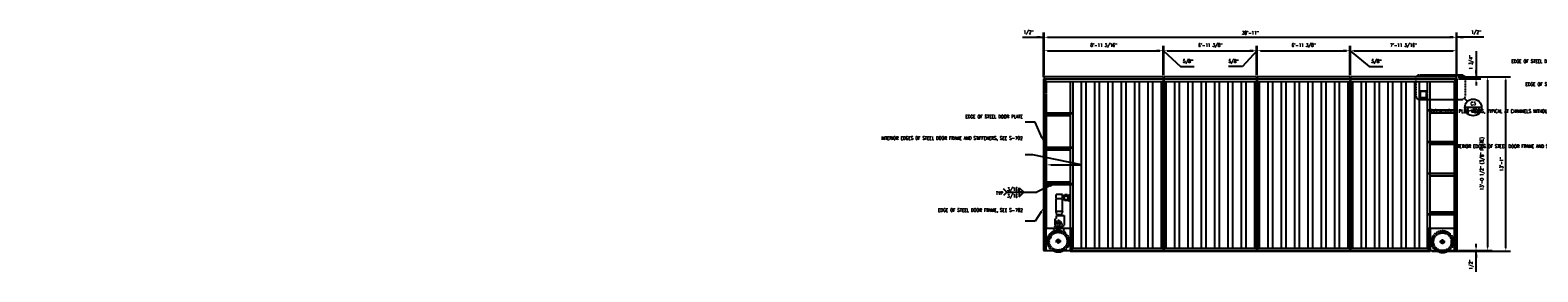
# Model space of a CAD drawing. Header units: inches. Extents: x -818 to 2842, y 66 to 289.
# Tile 1 of 8: x -818 to 539, y 71 to 289. Entities that reach past the tile are written whole.
import ezdxf
from ezdxf import colors
from ezdxf.entities.mleader import LeaderData, LeaderLine
from ezdxf.enums import TextEntityAlignment as Align
from ezdxf.math import Vec2, Vec3

# ---------------------------------------------------------------- set-up
doc = ezdxf.new("R2010")
doc.units = ezdxf.units.IN
doc.header["$MEASUREMENT"] = 0
doc.linetypes.add('HIDDEN', pattern=[0.375, 0.25, -0.125])
doc.linetypes.add('Hidden 3_32_', pattern=[0.140625, 0.09375, -0.046875])
for name, color, linetype in [('A-DETL', 3, 'Continuous'), ('A-DETL-HDLN', 1, 'Hidden 3_32_'), ('G-ANNO-REFR', 2, 'Continuous'), ('G-ANNO-TEXT', 2, 'Continuous'), ('S-ANNO-DIMS', 1, 'Continuous'), ('S-ANNO-NOTE', 2, 'Continuous'), ('S-ANNO-SYMB', 2, 'Continuous'), ('S-ANNO-SYMB-HDLN', 2, 'HIDDEN'), ('S-ANNO-TEXT', 2, 'Continuous')]:
    doc.layers.add(name, color=color, linetype=linetype)
doc.styles.add('AEC_COMN_TITLE', font='romans.shx', dxfattribs={"width": 0.8, "height": 0.1875})
doc.styles.add('Annotative', font='romans.shx', dxfattribs={"width": 0.8, "height": 0.125})
doc.styles.add('ROMANS', font='romans.shx', dxfattribs={"width": 0.8})
doc.dimstyles.new('Annotative', dxfattribs={"dimscale": 0, "dimtxt": 0.125, "dimasz": 0.125, "dimexe": 0.18, "dimexo": 0.0625, "dimgap": 0.09, "dimtad": 1, "dimdec": 3, "dimzin": 3, "dimdsep": 46, "dimlunit": 4, "dimtxsty": 'Annotative', "dimcen": 0.09, "dimclrt": 2, "dimazin": 2, "dimtfac": 1, "dimtdec": 3, "dimtmove": 1, "dimatfit": 3, "dimfxl": 1, "dimtfill": 1, "dimfrac": 2, "dimtolj": 1, "dimtzin": 0, "dimarcsym": 0})

# ---------------------------------------------------------------- blocks, each defined once
blk = doc.blocks.new('*D26')
at = {"layer": 'Defpoints', "color": 0, "transparency": 16777216}
for p in [(201.5, 270), (94.3, 246.5), (201.5, 246.5)]:
    blk.add_point(p, dxfattribs=at)
at = {"layer": 'S-ANNO-DIMS', "color": 0, "lineweight": -2, "transparency": 16777216}
for p, q in [((94.3, 248), (94.3, 274.3)), ((201.5, 248), (201.5, 274.3)), ((97.3, 270), (198.5, 270))]:
    blk.add_line(p, q, dxfattribs=at)
at = {"layer": 'S-ANNO-DIMS', "color": 0, "transparency": 16777216}
for points in [[(97.3, 270.5), (97.3, 269.5), (94.3, 270)], [(198.5, 270.5), (198.5, 269.5), (201.5, 270)]]:
    blk.add_solid(points, dxfattribs=at)
at = {"layer": 'S-ANNO-DIMS', "color": 2, "lineweight": -3, "transparency": 16777216, "insert": (147.9, 274.5), "char_height": 3, "width": 29.021, "attachment_point": 5, "style": 'Annotative'}
blk.add_mtext('\\A1;8\'-11 3/16"', dxfattribs=at)
blk = doc.blocks.new('*D25')
at = {"layer": 'Defpoints', "color": 0, "transparency": 16777216}
for p in [(285.5, 270), (202.1, 246.5), (285.5, 246.5)]:
    blk.add_point(p, dxfattribs=at)
at = {"layer": 'S-ANNO-DIMS', "color": 0, "lineweight": -2, "transparency": 16777216}
for p, q in [((202.1, 248), (202.1, 274.3)), ((285.5, 248), (285.5, 274.3)), ((205.1, 270), (282.5, 270))]:
    blk.add_line(p, q, dxfattribs=at)
at = {"layer": 'S-ANNO-DIMS', "color": 0, "transparency": 16777216}
for points in [[(205.1, 270.5), (205.1, 269.5), (202.1, 270)], [(282.5, 270.5), (282.5, 269.5), (285.5, 270)]]:
    blk.add_solid(points, dxfattribs=at)
at = {"layer": 'S-ANNO-DIMS', "color": 2, "lineweight": -3, "transparency": 16777216, "insert": (243.8, 274.5), "char_height": 3, "width": 26.307, "attachment_point": 5, "style": 'Annotative'}
blk.add_mtext('\\A1;6\'-11 3/8"', dxfattribs=at)
blk = doc.blocks.new('*D24')
at = {"layer": 'Defpoints', "color": 0, "transparency": 16777216}
for p in [(369.5, 270), (286.1, 246.5), (369.5, 246.5)]:
    blk.add_point(p, dxfattribs=at)
at = {"layer": 'S-ANNO-DIMS', "color": 0, "lineweight": -2, "transparency": 16777216}
for p, q in [((286.1, 248), (286.1, 274.3)), ((369.5, 248), (369.5, 274.3)), ((289.1, 270), (366.5, 270))]:
    blk.add_line(p, q, dxfattribs=at)
at = {"layer": 'S-ANNO-DIMS', "color": 0, "transparency": 16777216}
for points in [[(289.1, 270.5), (289.1, 269.5), (286.1, 270)], [(366.5, 270.5), (366.5, 269.5), (369.5, 270)]]:
    blk.add_solid(points, dxfattribs=at)
at = {"layer": 'S-ANNO-DIMS', "color": 2, "lineweight": -3, "transparency": 16777216, "insert": (327.8, 274.5), "char_height": 3, "width": 26.307, "attachment_point": 5, "style": 'Annotative'}
blk.add_mtext('\\A1;6\'-11 3/8"', dxfattribs=at)
blk = doc.blocks.new('*D23')
at = {"layer": 'Defpoints', "color": 0, "transparency": 16777216}
for p in [(465.3, 270), (370.1, 246.5), (465.3, 246.5)]:
    blk.add_point(p, dxfattribs=at)
at = {"layer": 'S-ANNO-DIMS', "color": 0, "lineweight": -2, "transparency": 16777216}
for p, q in [((370.1, 248), (370.1, 274.3)), ((465.3, 248), (465.3, 274.3)), ((373.1, 270), (462.3, 270))]:
    blk.add_line(p, q, dxfattribs=at)
at = {"layer": 'S-ANNO-DIMS', "color": 0, "transparency": 16777216}
for points in [[(373.1, 270.5), (373.1, 269.5), (370.1, 270)], [(462.3, 270.5), (462.3, 269.5), (465.3, 270)]]:
    blk.add_solid(points, dxfattribs=at)
at = {"layer": 'S-ANNO-DIMS', "color": 2, "lineweight": -3, "transparency": 16777216, "insert": (417.7, 274.5), "char_height": 3, "width": 29.021, "attachment_point": 5, "style": 'Annotative'}
blk.add_mtext('\\A1;7\'-11 3/16"', dxfattribs=at)
blk = doc.blocks.new('*D22')
at = {"layer": 'Defpoints', "color": 0, "transparency": 16777216}
for p in [(465.3, 282.1), (94.3, 246.5), (465.3, 246.5)]:
    blk.add_point(p, dxfattribs=at)
at = {"layer": 'S-ANNO-DIMS', "color": 0, "lineweight": -2, "transparency": 16777216}
for p, q in [((94.3, 248), (94.3, 286.4)), ((465.3, 248), (465.3, 286.4)), ((97.3, 282.1), (462.3, 282.1))]:
    blk.add_line(p, q, dxfattribs=at)
at = {"layer": 'S-ANNO-DIMS', "color": 0, "transparency": 16777216}
for points in [[(97.3, 282.6), (97.3, 281.6), (94.3, 282.1)], [(462.3, 282.6), (462.3, 281.6), (465.3, 282.1)]]:
    blk.add_solid(points, dxfattribs=at)
at = {"layer": 'S-ANNO-DIMS', "color": 2, "lineweight": -3, "transparency": 16777216, "insert": (279.8, 286.1), "char_height": 3, "width": 49.96, "attachment_point": 5, "style": 'Annotative'}
blk.add_mtext('\\A1;30\'-11"', dxfattribs=at)
blk = doc.blocks.new('*D21')
at = {"layer": 'Defpoints', "color": 0, "transparency": 16777216}
for p in [(94.3, 282.1), (93.8, 244.8), (94.3, 246.5)]:
    blk.add_point(p, dxfattribs=at)
at = {"layer": 'S-ANNO-DIMS', "color": 0, "lineweight": -2, "transparency": 16777216}
for p, q in [((93.8, 246.3), (93.8, 286.4)), ((94.3, 248), (94.3, 286.4)), ((74.9, 282.1), (93.8, 282.1)), ((90.8, 282.1), (87.8, 282.1)), ((93.8, 282.1), (94.3, 282.1)), ((93.8, 282.1), (94.3, 282.1)), ((97.3, 282.1), (100.3, 282.1))]:
    blk.add_line(p, q, dxfattribs=at)
at = {"layer": 'S-ANNO-DIMS', "color": 0, "transparency": 16777216}
for points in [[(90.8, 282.6), (90.8, 281.6), (93.8, 282.1)], [(97.3, 282.6), (97.3, 281.6), (94.3, 282.1)]]:
    blk.add_solid(points, dxfattribs=at)
at = {"layer": 'S-ANNO-DIMS', "color": 2, "lineweight": -3, "transparency": 16777216, "insert": (75.7, 288.3), "char_height": 3, "width": 10.381, "attachment_point": 1, "line_spacing_factor": 0.983083, "style": 'Annotative'}
blk.add_mtext('\\A1;1/2"', dxfattribs=at)
blk = doc.blocks.new('*D20')
at = {"layer": 'Defpoints', "color": 0, "transparency": 16777216}
for p in [(465.8, 282.1), (465.3, 246.5), (465.8, 244.8)]:
    blk.add_point(p, dxfattribs=at)
at = {"layer": 'S-ANNO-DIMS', "color": 0, "lineweight": -2, "transparency": 16777216}
for p, q in [((465.3, 248), (465.3, 286.4)), ((465.8, 246.3), (465.8, 286.4)), ((462.3, 282.1), (459.3, 282.1)), ((465.3, 282.1), (465.8, 282.1)), ((465.3, 282.1), (465.8, 282.1)), ((489.9, 282.1), (465.8, 282.1)), ((468.8, 282.1), (471.8, 282.1))]:
    blk.add_line(p, q, dxfattribs=at)
at = {"layer": 'S-ANNO-DIMS', "color": 0, "transparency": 16777216}
for points in [[(462.3, 282.6), (462.3, 281.6), (465.3, 282.1)], [(468.8, 282.6), (468.8, 281.6), (465.8, 282.1)]]:
    blk.add_solid(points, dxfattribs=at)
at = {"layer": 'S-ANNO-DIMS', "color": 2, "lineweight": -3, "transparency": 16777216, "insert": (478.6, 288.3), "char_height": 3, "width": 10.381, "attachment_point": 1, "line_spacing_factor": 0.983083, "style": 'Annotative'}
blk.add_mtext('\\A1;1/2"', dxfattribs=at)
blk = doc.blocks.new('*D19')
at = {"layer": 'Defpoints', "color": 0, "transparency": 16777216}
for p in [(465.3, 246.5), (509.8, 246.5), (444.5, 89.5)]:
    blk.add_point(p, dxfattribs=at)
at = {"layer": 'S-ANNO-DIMS', "color": 0, "lineweight": -2, "transparency": 16777216}
for p, q in [((466.8, 246.5), (514.1, 246.5)), ((509.8, 92.5), (509.8, 243.5)), ((446, 89.5), (514.1, 89.5))]:
    blk.add_line(p, q, dxfattribs=at)
at = {"layer": 'S-ANNO-DIMS', "color": 0, "transparency": 16777216}
for points in [[(509.3, 243.5), (510.3, 243.5), (509.8, 246.5)], [(509.3, 92.5), (510.3, 92.5), (509.8, 89.5)]]:
    blk.add_solid(points, dxfattribs=at)
at = {"layer": 'S-ANNO-DIMS', "color": 2, "lineweight": -3, "transparency": 16777216, "insert": (505.9, 168), "char_height": 3, "attachment_point": 5, "rotation": 90, "style": 'Annotative'}
blk.add_mtext('\\A1;13\'-1"', dxfattribs=at)
blk = doc.blocks.new('*D18')
at = {"layer": 'Defpoints', "color": 0, "transparency": 16777216}
for p in [(465.3, 246.5), (465.8, 244.8), (483, 244.8)]:
    blk.add_point(p, dxfattribs=at)
at = {"layer": 'S-ANNO-DIMS', "color": 0, "lineweight": -2, "transparency": 16777216}
for p, q in [((483, 269.5), (483, 246.5)), ((466.8, 246.5), (487.3, 246.5)), ((467.3, 244.8), (487.3, 244.8)), ((483, 249.5), (483, 252.5)), ((483, 241.8), (483, 238.8))]:
    blk.add_line(p, q, dxfattribs=at)
at = {"layer": 'S-ANNO-DIMS', "color": 0, "transparency": 16777216}
blk.add_solid([(482.5, 241.8), (483.5, 241.8), (483, 244.8)], dxfattribs=at)
at = {"layer": 'S-ANNO-DIMS', "color": 2, "lineweight": -3, "transparency": 16777216, "insert": (476.8, 253.1), "char_height": 3, "width": 15.926, "attachment_point": 1, "rotation": 90, "line_spacing_factor": 0.983083, "style": 'Annotative', "bg_fill": 3, "box_fill_scale": 1.25, "bg_fill_color": 256, "bg_fill_true_color": 13158600, "bg_fill_transparency": 0}
blk.add_mtext('\\A1;1 3/4"', dxfattribs=at)
at = {"layer": 'S-ANNO-DIMS', "color": 0, "lineweight": -2, "transparency": 16777216}
blk.add_line((483, 246.5), (483, 244.8), dxfattribs=at)
blk.add_line((483, 246.5), (483, 244.8), dxfattribs=at)
at = {"layer": 'S-ANNO-DIMS', "color": 0, "transparency": 16777216}
blk.add_solid([(482.5, 249.5), (483.5, 249.5), (483, 246.5)], dxfattribs=at)
blk = doc.blocks.new('*D17')
at = {"layer": 'Defpoints', "color": 0, "transparency": 16777216}
for p in [(441.8, 89.5), (471.3, 90), (483, 90)]:
    blk.add_point(p, dxfattribs=at)
at = {"layer": 'S-ANNO-DIMS', "color": 0, "lineweight": -2, "transparency": 16777216}
for p, q in [((483, 93), (483, 96)), ((443.3, 89.5), (487.3, 89.5)), ((472.8, 90), (487.3, 90)), ((483, 89.5), (483, 90)), ((483, 89.5), (483, 90)), ((483, 70.9), (483, 89.5)), ((483, 86.5), (483, 83.5))]:
    blk.add_line(p, q, dxfattribs=at)
at = {"layer": 'S-ANNO-DIMS', "color": 0, "transparency": 16777216}
blk.add_solid([(482.5, 93), (483.5, 93), (483, 90)], dxfattribs=at)
at = {"layer": 'S-ANNO-DIMS', "color": 2, "lineweight": -3, "transparency": 16777216, "insert": (476.8, 73.1), "char_height": 3, "attachment_point": 1, "rotation": 90, "line_spacing_factor": 0.983083, "style": 'Annotative', "bg_fill": 3, "box_fill_scale": 1.25, "bg_fill_color": 256, "bg_fill_true_color": 13158600, "bg_fill_transparency": 0}
blk.add_mtext('\\A1;1/2"', dxfattribs=at)
at = {"layer": 'S-ANNO-DIMS', "color": 0, "transparency": 16777216}
blk.add_solid([(482.5, 86.5), (483.5, 86.5), (483, 89.5)], dxfattribs=at)
blk = doc.blocks.new('*D16')
at = {"layer": 'Defpoints', "color": 0, "transparency": 16777216}
for p in [(465.3, 246.5), (465.8, 90), (493.2, 90)]:
    blk.add_point(p, dxfattribs=at)
at = {"layer": 'S-ANNO-DIMS', "color": 0, "lineweight": -2, "transparency": 16777216}
for p, q in [((466.8, 246.5), (497.5, 246.5)), ((493.2, 243.5), (493.2, 93)), ((467.3, 90), (497.5, 90))]:
    blk.add_line(p, q, dxfattribs=at)
at = {"layer": 'S-ANNO-DIMS', "color": 0, "transparency": 16777216}
for points in [[(492.7, 243.5), (493.7, 243.5), (493.2, 246.5)], [(492.7, 93), (493.7, 93), (493.2, 90)]]:
    blk.add_solid(points, dxfattribs=at)
at = {"layer": 'S-ANNO-DIMS', "color": 2, "lineweight": -3, "transparency": 16777216, "insert": (488.7, 168.3), "char_height": 3, "width": 52.829, "attachment_point": 5, "rotation": 90, "style": 'Annotative'}
blk.add_mtext('\\A1;13\'-0 1/2" (3/8" PLATE)', dxfattribs=at)
blk = doc.blocks.new('*D15')
at = {"layer": 'Defpoints', "color": 0, "transparency": 16777216}
for p in [(202.1, 270), (201.5, 246.5), (202.1, 246.5)]:
    blk.add_point(p, dxfattribs=at)
at = {"layer": 'S-ANNO-DIMS', "color": 0, "lineweight": -2, "transparency": 16777216}
for p, q in [((201.5, 248), (201.5, 274.3)), ((202.1, 248), (202.1, 274.3)), ((198.5, 270), (195.5, 270)), ((201.5, 270), (202.1, 270)), ((201.5, 270), (202.1, 270)), ((201.8, 270), (217, 255.8)), ((205.1, 270), (208.1, 270)), ((217, 255.8), (229.4, 255.8))]:
    blk.add_line(p, q, dxfattribs=at)
at = {"layer": 'S-ANNO-DIMS', "color": 0, "transparency": 16777216}
for points in [[(198.5, 270.5), (198.5, 269.5), (201.5, 270)], [(205.1, 270.5), (205.1, 269.5), (202.1, 270)]]:
    blk.add_solid(points, dxfattribs=at)
at = {"layer": 'S-ANNO-DIMS', "color": 2, "lineweight": -3, "transparency": 16777216, "insert": (219.2, 262), "char_height": 3, "width": 10.381, "attachment_point": 1, "line_spacing_factor": 0.983083, "style": 'Annotative'}
blk.add_mtext('\\A1;5/8"', dxfattribs=at)
blk = doc.blocks.new('*D14')
at = {"layer": 'Defpoints', "color": 0, "transparency": 16777216}
for p in [(285.5, 270), (285.5, 246.5), (286.1, 246.5)]:
    blk.add_point(p, dxfattribs=at)
at = {"layer": 'S-ANNO-DIMS', "color": 0, "lineweight": -2, "transparency": 16777216}
for p, q in [((285.5, 248), (285.5, 274.3)), ((286.1, 248), (286.1, 274.3)), ((285.8, 270), (272.8, 255.8)), ((282.5, 270), (279.5, 270)), ((286.1, 270), (285.5, 270)), ((286.1, 270), (285.5, 270)), ((289.1, 270), (292.1, 270)), ((272.8, 255.8), (260.3, 255.8))]:
    blk.add_line(p, q, dxfattribs=at)
at = {"layer": 'S-ANNO-DIMS', "color": 0, "transparency": 16777216}
for points in [[(282.5, 270.5), (282.5, 269.5), (285.5, 270)], [(289.1, 270.5), (289.1, 269.5), (286.1, 270)]]:
    blk.add_solid(points, dxfattribs=at)
at = {"layer": 'S-ANNO-DIMS', "color": 2, "lineweight": -3, "transparency": 16777216, "insert": (260.2, 262), "char_height": 3, "width": 10.381, "attachment_point": 1, "line_spacing_factor": 0.983083, "style": 'Annotative'}
blk.add_mtext('\\A1;5/8"', dxfattribs=at)
blk = doc.blocks.new('*D13')
at = {"layer": 'Defpoints', "color": 0, "transparency": 16777216}
for p in [(370.1, 270), (369.5, 246.5), (370.1, 246.5)]:
    blk.add_point(p, dxfattribs=at)
at = {"layer": 'S-ANNO-DIMS', "color": 0, "lineweight": -2, "transparency": 16777216}
for p, q in [((369.5, 248), (369.5, 274.3)), ((370.1, 248), (370.1, 274.3)), ((366.5, 270), (363.5, 270)), ((369.5, 270), (370.1, 270)), ((369.5, 270), (370.1, 270)), ((369.8, 270), (386.8, 255.8)), ((373.1, 270), (376.1, 270)), ((386.8, 255.8), (399.2, 255.8))]:
    blk.add_line(p, q, dxfattribs=at)
at = {"layer": 'S-ANNO-DIMS', "color": 0, "transparency": 16777216}
for points in [[(366.5, 270.5), (366.5, 269.5), (369.5, 270)], [(373.1, 270.5), (373.1, 269.5), (370.1, 270)]]:
    blk.add_solid(points, dxfattribs=at)
at = {"layer": 'S-ANNO-DIMS', "color": 2, "lineweight": -3, "transparency": 16777216, "insert": (388.9, 262), "char_height": 3, "width": 10.381, "attachment_point": 1, "line_spacing_factor": 0.983083, "style": 'Annotative'}
blk.add_mtext('\\A1;5/8"', dxfattribs=at)
blk = doc.blocks.new('Detail Callout')
at = {"color": 0, "linetype": 'ByBlock', "lineweight": -3, "transparency": 16777216}
blk.add_line((0.25, 0), (-0.25, 0), dxfattribs=at)
blk.add_line((0.25, 0), (-0.25, 0), dxfattribs=at)
blk.add_circle((0, 0), 0.25, dxfattribs=at)
blk.add_circle((0, 0), 0.25, dxfattribs=at)
at = {"color": 0, "linetype": 'ByBlock', "lineweight": -3, "transparency": 16777216, "style": 'AEC_COMN_TITLE'}
for tag, p in [('VIEWNUMBER', (0, 0.051)), ('VIEWNUMBER', (0, 0.051)), ('SHEETNUMBER', (0, -0.126)), ('SHEETNUMBER', (0, -0.126))]:
    blk.add_attdef(tag, text='', height=0.0938, dxfattribs=at).set_placement(p, align=Align.CENTER)
blk = doc.blocks.new('HDR-Si_Weld-Symbol - Both-1969896-DOOR INTERIOR PLATE ELEVATION')
at = {"layer": 'S-ANNO-NOTE'}
for p, q in [((-0.437, 0), (-0.563, 0.125)), ((-0.437, 0), (-0.563, -0.125)), ((0.031, 0.169), (0.2, 0)), ((0.031, 0), (0.031, 0.169)), ((-0.437, 0), (0.671, 0)), ((0.2, 0), (0.031, 0)), ((0.031, -0.169), (0.2, 0)), ((0.031, 0), (0.031, -0.169)), ((0.2, 0), (0.031, 0)), ((0.626, 0), (0.688, 0))]:
    blk.add_line(p, q, dxfattribs=at)
blk = doc.blocks.new('WELD3')
at = {"layer": 'S-ANNO-NOTE', "lineweight": -3}
blk.add_hatch(color=256, dxfattribs=at).paths.add_polyline_path([(14.8, 7.4), (11.9, 6.5), (12.4, 5.6)])
for p, q in [((14.8, 7.4), (0, 0)), ((14.8, 7.4), (11.9, 6.5)), ((11.9, 6.5), (12.4, 5.6)), ((12.4, 5.6), (14.8, 7.4))]:
    blk.add_line(p, q, dxfattribs=at)
at = {"layer": 'S-ANNO-NOTE', "lineweight": -3, "xscale": 24, "yscale": 24, "zscale": 24}
blk.add_blockref('HDR-Si_Weld-Symbol - Both-1969896-DOOR INTERIOR PLATE ELEVATION', (-16.5, 0), dxfattribs=at)
at = {"layer": 'S-ANNO-NOTE', "lineweight": -3, "char_height": 3, "line_spacing_factor": 0.981704, "style": 'Annotative'}
for s, insert, width, attachment_point in [('\\pxqr,t3.2,6.4,9.6,12.8,16,19.2,22.4,25.6,28.8,32,35.2,38.4,41.6,44.8,48,51.2,54.4,57.6,60.8,64,67.2,70.4,73.6,76.8,80,83.2,86.4,89.6,92.8,96,99.2,102.4;{TYP}', (-30.5, -0.8), 6.599, 6), ('\\pxqc,t3.2,6.4,9.6,12.8,16,19.2,22.4,25.6,28.8,32,35.2,38.4,41.6,44.8,48,51.2,54.4,57.6,60.8,64,67.2,70.4,73.6,76.8,80,83.2,86.4,89.6,92.8,96,99.2,102.4;{3/16}', (-21.9, 0.3), 9.902, 8), ('\\pxqc,t3.2,6.4,9.6,12.8,16,19.2,22.4,25.6,28.8,32,35.2,38.4,41.6,44.8,48,51.2,54.4,57.6,60.8,64,67.2,70.4,73.6,76.8,80,83.2,86.4,89.6,92.8,96,99.2,102.4;{3/16}', (-21.9, -1.8), 9.902, 2)]:
    blk.add_mtext(s, dxfattribs=dict(at, insert=insert, width=width, attachment_point=attachment_point))

msp = doc.modelspace()

# ---------------------------------------------------------------- linework, layer by layer
at = {"layer": 'A-DETL', "lineweight": -3}
for p, q in [((93.78698101, 244.78072999), (93.78698101, 90.03072999)), ((93.78698101, 244.78072999), (94.28698101, 244.78072999)), ((94.28698101, 246.53072999), (94.28698101, 90.03072999)), ((201.47448101, 246.53072999), (94.28698101, 246.53072999)), ((201.47448101, 246.53072999), (201.47448101, 90.03072999)), ((202.09948101, 246.53072999), (202.09948101, 90.03072999)), ((285.47448101, 246.53072999), (202.09948101, 246.53072999)), ((285.47448101, 246.53072999), (285.47448101, 90.03072999)), ((286.09948101, 246.53072999), (286.09948101, 90.03072999)), ((369.47448101, 246.53072999), (286.09948101, 246.53072999)), ((369.47448101, 246.53072999), (369.47448101, 90.03072999)), ((465.28698101, 246.53072999), (370.09948101, 246.53072999)), ((370.09948101, 246.53072999), (370.09948101, 90.03072999)), ((465.28698101, 90.03072999), (465.28698101, 246.53072999)), ((465.78698101, 244.78072999), (465.78698101, 90.03072999)), ((119.34948101, 110.03072999), (94.26961638, 110.03072999)), ((117.78698101, 110.03072999), (117.78698101, 89.53072999)), ((119.34948101, 110.03072999), (119.34948101, 90.03072999)), ((465.28698101, 110.05163313), (440.16198101, 110.05163313)), ((440.16198101, 110.05163313), (440.16198101, 90.03072999)), ((441.78698101, 110.05163313), (441.78698101, 89.53072999)), ((93.78698101, 90.03072999), (117.78698101, 90.03072999)), ((119.34948101, 91.09322999), (117.78698101, 89.53072999)), ((117.78698101, 89.53072999), (441.78698101, 89.53072999)), ((119.34948101, 90.03072999), (201.47448101, 90.03072999)), ((202.09948101, 90.03072999), (285.47448101, 90.03072999)), ((286.09948101, 90.03072999), (369.47448101, 90.03072999)), ((370.09948101, 90.03072999), (465.78698101, 90.03072999)), ((441.78698101, 89.53072999), (440.16198101, 91.16461382))]:
    msp.add_line(p, q, dxfattribs=at)
at = {"layer": 'A-DETL-HDLN', "lineweight": -3}
for p, q in [((96.28698101, 242.28072999), (93.78698101, 244.78072999)), ((94.28698101, 244.78072999), (465.28698101, 244.78072999)), ((465.78698101, 244.78072999), (463.28698101, 242.28072999)), ((96.28698101, 242.28072999), (463.28698101, 242.28072999)), ((96.28698101, 110.03072999), (96.28698101, 242.28072999)), ((117.78698101, 242.28072999), (117.78698101, 110.03072999)), ((120.28698101, 92.04439741), (120.28698101, 242.28072999)), ((127.84948101, 92.28072999), (127.84948101, 242.28072999)), ((131.84948101, 242.28072999), (131.84948101, 92.28072999)), ((139.84948101, 92.28072999), (139.84948101, 242.28072999)), ((143.84948101, 242.28072999), (143.84948101, 92.28072999)), ((151.84948101, 92.28072999), (151.84948101, 242.28072999)), ((155.84948101, 242.28072999), (155.84948101, 92.28072999)), ((163.84948101, 92.28072999), (163.84948101, 242.28072999)), ((167.84948101, 242.28072999), (167.84948101, 92.28072999)), ((175.84948101, 92.28072999), (175.84948101, 242.28072999)), ((179.84948101, 242.28072999), (179.84948101, 92.28072999)), ((187.84948101, 92.28072999), (187.84948101, 242.28072999)), ((191.84948101, 242.28072999), (191.84948101, 92.28072999)), ((199.84948101, 92.28072999), (199.84948101, 242.28072999)), ((203.84948101, 242.28072999), (203.84948101, 92.28072999)), ((211.84948101, 92.28072999), (211.84948101, 242.28072999)), ((215.84948101, 242.28072999), (215.84948101, 92.28072999)), ((223.84948101, 92.28072999), (223.84948101, 242.28072999)), ((227.84948101, 242.28072999), (227.84948101, 92.28072999)), ((235.84948101, 92.28072999), (235.84948101, 242.28072999)), ((239.84948101, 242.28072999), (239.84948101, 92.28072999)), ((247.84948101, 92.28072999), (247.84948101, 242.28072999)), ((251.84948101, 242.28072999), (251.84948101, 92.28072999)), ((259.84948101, 92.28072999), (259.84948101, 242.28072999)), ((263.84948101, 242.28072999), (263.84948101, 92.28072999)), ((271.84948101, 92.28072999), (271.84948101, 242.28072999)), ((275.84948101, 242.28072999), (275.84948101, 92.28072999)), ((283.84948101, 92.28072999), (283.84948101, 242.28072999)), ((287.84948101, 242.28072999), (287.84948101, 92.28072999)), ((295.84948101, 92.28072999), (295.84948101, 242.28072999)), ((299.84948101, 242.28072999), (299.84948101, 92.28072999)), ((307.84948101, 92.28072999), (307.84948101, 242.28072999)), ((311.84948101, 242.28072999), (311.84948101, 92.28072999)), ((319.84948101, 92.28072999), (319.84948101, 242.28072999)), ((323.84948101, 242.28072999), (323.84948101, 92.28072999)), ((331.84948101, 92.28072999), (331.84948101, 242.28072999)), ((335.84948101, 242.28072999), (335.84948101, 92.28072999)), ((343.84948101, 92.28072999), (343.84948101, 242.28072999)), ((347.84948101, 242.28072999), (347.84948101, 92.28072999)), ((355.84948101, 92.28072999), (355.84948101, 242.28072999)), ((359.84948101, 242.28072999), (359.84948101, 92.28072999)), ((367.84937218, 92.08963523), (367.84937218, 242.28072999)), ((371.84948101, 242.28072999), (371.84948101, 92.08963523)), ((379.84936051, 92.0691341), (379.84936051, 242.28072999)), ((383.84948101, 242.28072999), (383.84948101, 92.0691341)), ((391.84936051, 92.0691341), (391.84936051, 242.28072999)), ((395.84948101, 242.28072999), (395.84948101, 92.0691341)), ((403.84936051, 92.0691341), (403.84936051, 242.28072999)), ((407.84948101, 242.28072999), (407.84948101, 92.0691341)), ((415.84936051, 92.0691341), (415.84936051, 242.28072999)), ((419.84948101, 242.28072999), (419.84948101, 92.0691341)), ((427.84934948, 92.04977192), (427.84934948, 242.28072999)), ((431.84948101, 242.28072999), (431.84948101, 92.04977192)), ((439.28698101, 92.03072999), (439.28698101, 242.28072999)), ((441.78698101, 110.05163313), (441.78698101, 242.28072999)), ((463.28698101, 242.28072999), (463.28698101, 90.03072999)), ((120.28698101, 213.86406332), (94.28698101, 213.86406332)), ((94.28698101, 213.36406332), (120.28698101, 213.36406332)), ((117.78698101, 211.36406332), (96.28698101, 211.36406332)), ((465.28698101, 216.36507393), (439.28698101, 216.36507393)), ((465.28698101, 215.86507393), (439.28698101, 215.86507393)), ((463.28698101, 213.86507457), (441.78698101, 213.86507457)), ((120.28698101, 182.94739666), (94.28698101, 182.94739666)), ((94.28698101, 182.44739666), (120.28698101, 182.44739666)), ((117.78698101, 180.44739666), (96.28698101, 180.44739666)), ((465.28698101, 187.94941788), (439.28698101, 187.94941788)), ((465.28698101, 187.44941788), (439.28698101, 187.44941788)), ((463.28698101, 185.44941851), (441.78698101, 185.44941851)), ((120.28698101, 150.03072999), (94.28698101, 150.03072999)), ((94.28698101, 149.53072999), (120.28698101, 149.53072999)), ((96.28698101, 152.03072999), (117.78698101, 152.03072999)), ((465.28698101, 159.53376182), (439.28698101, 159.53376182)), ((465.28698101, 159.03376119), (439.28698101, 159.03376119)), ((463.28698101, 157.03376182), (441.78698101, 157.03376182)), ((110.73040525, 140.60819231), (104.87597077, 140.60819231)), ((104.87597077, 140.60819231), (104.87597077, 136.91471481)), ((104.87597077, 136.91471481), (105.58180236, 136.91471481)), ((110.7519764, 136.57851606), (104.87597077, 136.57851606)), ((104.87597077, 136.57851606), (104.87597077, 125.61236646)), ((105.58180236, 136.91471481), (105.58180236, 136.57851606)), ((109.94252676, 136.57851606), (109.94252676, 136.91471481)), ((109.94252676, 136.91471481), (110.73040525, 136.91471481)), ((110.73040525, 136.91471481), (110.73040525, 140.60819231)), ((110.7519764, 125.61236646), (110.7519764, 136.57851606)), ((112.27393307, 140.11046517), (113.12989817, 140.5615301)), ((112.27393307, 135.0087582), (112.27393307, 140.11046517)), ((113.12989817, 140.5615301), (115.12197696, 140.5615301)), ((115.12197696, 140.5615301), (115.94681837, 140.11046517)), ((115.94681837, 140.11046517), (115.96238022, 135.0087582)), ((115.94681837, 140.11046517), (117.76770273, 140.11046517)), ((115.94681837, 134.69767987), (115.94681837, 140.11046517)), ((117.76770273, 140.11046517), (117.76770273, 134.69767987)), ((105.7940982, 122.37964785), (104.87597077, 125.61236646)), ((104.87597077, 125.61236646), (110.7519764, 125.61236646)), ((110.60433732, 122.37964785), (105.54039624, 122.37964785)), ((105.54039624, 122.37964785), (105.54039624, 121.79325037)), ((110.7519764, 125.61236646), (109.86284672, 122.37964785)), ((110.60433732, 121.79325037), (110.60433732, 122.37964785)), ((115.96238022, 135.0087582), (112.27393307, 135.0087582)), ((117.76770273, 134.69767987), (115.94681837, 134.69767987)), ((465.28698101, 122.78072935), (439.28698101, 122.78072935)), ((465.28698101, 122.28072999), (439.28698101, 122.28072999)), ((463.28698101, 124.78072999), (441.78698101, 124.78072999)), ((96.03698101, 90.03072999), (96.03698101, 110.03072999)), ((105.31379387, 115.9926951), (99.81146084, 100.80634618)), ((104.2226356, 118.47347758), (105.32172968, 119.10814128)), ((104.2226356, 112.61505609), (104.2226356, 118.47347758)), ((104.61342492, 111.83393505), (104.2226356, 112.61505609)), ((111.28128454, 111.83393505), (104.61342492, 111.83393505)), ((105.32172968, 119.10814128), (105.32172968, 121.79325037)), ((105.32172968, 121.79325037), (112.20941095, 121.79325037)), ((109.30679331, 115.9926951), (114.80912634, 100.80634618)), ((112.20941095, 112.59064653), (111.28128454, 111.83393505)), ((112.20941095, 121.79325037), (112.20941095, 112.59064653)), ((105.29659889, 99.43911055), (106.92757349, 100.34698813)), ((105.29659889, 97.56490611), (105.29659889, 99.43911055)), ((106.9028843, 96.75733707), (105.29659889, 97.56490611)), ((108.55596862, 97.56490611), (106.9028843, 96.75733707)), ((106.92757349, 100.34698813), (108.55596862, 99.43911055)), ((108.55596862, 99.43911055), (108.55596862, 97.56490611)), ((451.13269382, 98.93911055), (452.76366842, 99.84698813)), ((451.13269382, 97.06490611), (451.13269382, 98.93911055)), ((452.73897923, 96.25733707), (451.13269382, 97.06490611)), ((454.39206356, 97.06490611), (452.73897923, 96.25733707)), ((452.76366842, 99.84698813), (454.39206356, 98.93911055)), ((454.39206356, 98.93911055), (454.39206356, 97.06490611)), ((120.28698101, 92.03072999), (119.34948101, 91.09322999)), ((439.28698101, 92.03072999), (120.28698101, 92.04439741)), ((440.16198101, 91.16461382), (439.28698101, 92.04439741))]:
    msp.add_line(p, q, dxfattribs=at)
at = {"layer": 'A-DETL-HDLN'}
for p, q in [((117.78698101, 213.86406332), (117.78698101, 211.36406332)), ((117.78698101, 182.94739666), (117.78698101, 180.44739666))]:
    msp.add_line(p, q, dxfattribs=at)
at = {"layer": 'A-DETL-HDLN', "lineweight": -3}
for points in [[(438.28365173, 233.78072999), (438.28365173, 227.28072999), (432.78365173, 227.28072999), (432.78365173, 233.78072999)], [(438.03365173, 233.53072999), (438.03365173, 227.53072999), (433.03365173, 227.53072999), (433.03365173, 233.53072999)]]:
    msp.add_lwpolyline(points, close=True, dxfattribs=at)
for centre, radius in [((114.15706479, 137.41962659), 1.82211776), ((114.17262664, 137.43518066), 0.01100114), ((107.31029359, 115.26932134), 2.1235067), ((107.31029359, 115.26932134), 1.09617808), ((106.92757349, 98.51932134), 10), ((106.92757349, 98.51932134), 9), ((106.92757349, 98.51932134), 8), ((106.92757349, 98.51932134), 1.46824815), ((106.92757349, 98.51932134), 0.69157224), ((452.76366842, 98.01932134), 8), ((452.76366842, 98.01932134), 1.46824815), ((452.76366842, 98.01932134), 0.69157224)]:
    msp.add_circle(centre, radius, dxfattribs=at)
at = {"layer": 'S-ANNO-SYMB', "lineweight": -3}
msp.add_line((475.25624796, 224.3289266), (472.60661049, 227.10457418), dxfattribs=at)

# ---------------------------------------------------------------- block references
at = {"layer": 'G-ANNO-REFR', "lineweight": -3}
ref = msp.add_blockref('Detail Callout', (480.43496491, 218.90392285), dxfattribs=dict(at, xscale=29.99994000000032, yscale=29.99994000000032, zscale=29.99994000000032))
ref.add_attrib('VIEWNUMBER', 'C3', dxfattribs={"layer": 'S-ANNO-TEXT', "color": 1, "transparency": 16777216, "height": 3, "style": 'ROMANS', "width": 0.8}).set_placement((480.43496491, 220.0289216), align=Align.BOTTOM_CENTER)
ref.add_attrib('SHEETNUMBER', 'S-706', dxfattribs={"layer": 'S-ANNO-TEXT', "color": 1, "transparency": 16777216, "height": 3, "style": 'ROMANS', "width": 0.8}).set_placement((480.43496491, 214.77643107), align=Align.CENTER)
at = {"layer": 'G-ANNO-TEXT', "lineweight": -3}
msp.add_blockref('WELD3', (87.69105678, 142.55937015), dxfattribs=at)

# ---------------------------------------------------------------- dimensions: what is measured, and where the dimension line sits
at = {"layer": 'S-ANNO-DIMS', "lineweight": -3}
for base, p1, p2, picture, middle in [((94.28698101, 282.10436949), (93.78698101, 244.78072999), (94.28698101, 246.53072999), '*D21', (80.89787537, 277.49835042)), ((465.78698101, 282.10436949), (465.28698101, 246.53072999), (465.78698101, 244.78072999), '*D20', (483.80813686, 277.49835042)), ((202.09948101, 270.00658064), (201.47448101, 246.53072999), (202.09948101, 246.53072999), '*D15', (219.15241651, 255.81557762)), ((370.09948101, 270.00658064), (369.47448101, 246.53072999), (370.09948101, 246.53072999), '*D13', (388.91755657, 255.81557762))]:
    dim = msp.add_linear_dim(base=base, p1=p1, p2=p2, dimstyle='Annotative', override={"dimpost": '\\X', "dimtfill": 0}, dxfattribs=at)
    dim.commit()
    dim.dimension.update_dxf_attribs({"geometry": picture, "text_midpoint": middle, "dimtype": 160})
for base, p1, p2, override, picture, middle in [((465.28698101, 282.10436949), (94.28698101, 246.53072999), (465.28698101, 246.53072999), {"dimpost": '\\X', "dimtfill": 0}, '*D22', (279.78698101, 286.05008377)), ((201.47448101, 270.00658064), (94.28698101, 246.53072999), (201.47448101, 246.53072999), {"dimdec": 4, "dimpost": '\\X', "dimtfill": 0}, '*D26', (147.88073101, 274.45229493)), ((285.47448101, 270.00658064), (202.09948101, 246.53072999), (285.47448101, 246.53072999), {"dimpost": '\\X', "dimtfill": 0}, '*D25', (243.78698101, 274.45229493)), ((369.47448101, 270.00658064), (286.09948101, 246.53072999), (369.47448101, 246.53072999), {"dimpost": '\\X', "dimtfill": 0}, '*D24', (327.78698101, 274.45229493)), ((465.28698101, 270.00658064), (370.09948101, 246.53072999), (465.28698101, 246.53072999), {"dimdec": 4, "dimpost": '\\X', "dimtfill": 0}, '*D23', (417.69323101, 274.45229493))]:
    dim = msp.add_linear_dim(base=base, p1=p1, p2=p2, dimstyle='Annotative', override=override, dxfattribs=at)
    dim.commit()
    dim.dimension.update_dxf_attribs({"geometry": picture, "text_midpoint": middle})
dim = msp.add_linear_dim(base=(285.47448101, 270.00658064), p1=(286.09948101, 246.53072999), p2=(285.47448101, 246.53072999), angle=180, dimstyle='Annotative', override={"dimpost": '\\X', "dimtfill": 0}, dxfattribs=at)
dim.commit()
dim.dimension.update_dxf_attribs({"geometry": '*D14', "text_midpoint": (270.61665649, 255.81557762), "dimtype": 160})
dim = msp.add_linear_dim(base=(509.80552079, 246.53072999), p1=(444.53698101, 89.53072999), p2=(465.28698101, 246.53072999), angle=90, dimstyle='Annotative', override={"dimpost": '\\X', "dimtfill": 0}, dxfattribs=at)
dim.commit()
dim.dimension.update_dxf_attribs({"geometry": '*D19', "text_midpoint": (505.8598065, 168.03072999)})

# ---------------------------------------------------------------- leaders
at = {"layer": 'G-ANNO-TEXT', "lineweight": -3}
ml = msp.add_multileader_mtext('Standard', dxfattribs=at)
ml.set_content('{\\C256;(4) - 1/2"∅ PLUG WELDS, TYPICAL AT CHANNELS WITHOUT EXTERIOR PLATE ACCESS}', color=2, style='Annotative')
ml.set_leader_properties(color=1)
ml.build(insert=Vec2(0, 0))
ml.multileader.update_dxf_attribs({"text_right_attachment_type": 3, "dogleg_length": 0.375, "arrow_head_size": 4.32, "scale": 24})
ctx = ml.context
ctx.base_point, ctx.scale, ctx.char_height, ctx.arrow_head_size, ctx.landing_gap_size, ctx.plane_origin = Vec3(548.53065488, 215.55817021), 24, 3, 4.32, 2.16, Vec3(516.03102705, 192.7750929)
ctx.right_attachment, ctx.text_align_type = 3, 2
notes = []
notes.append((ctx, [(1, (1, 1, 0), (606.53636916, 199.98674164), (-1, 0), 9, [(0, [(623.24203805, 217.45315842)], 0, [])])]))
ctx.mtext.insert, ctx.mtext.width, ctx.mtext.alignment, ctx.mtext.flow_direction = Vec3(595.37636916, 217.05817021), 45.5884072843, 3, 5
ml = msp.add_multileader_mtext('Standard', dxfattribs=at)
ml.set_content('{\\C256;EDGE OF STEEL DOOR PLATE}', color=2, style='Annotative')
ml.set_leader_properties(color=1)
ml.build(insert=Vec2(0, 0))
ml.multileader.update_dxf_attribs({"text_right_attachment_type": 3, "dogleg_length": 0.375, "arrow_head_size": 4.32, "scale": 24})
ctx = ml.context
ctx.base_point, ctx.scale, ctx.char_height, ctx.arrow_head_size, ctx.landing_gap_size, ctx.plane_origin = Vec3(44.51278308, 210.65900601), 24, 3, 4.32, 2.16, Vec3(0.03836232, 166.19711335)
ctx.right_attachment, ctx.text_align_type = 3, 2
notes.append((ctx, [(1, (1, 1, 0), (86.17564022, 205.65900601), (-1, 0), 9, [(0, [(94.23310868, 187.2326003)], 0, [])])]))
ctx.mtext.insert, ctx.mtext.width, ctx.mtext.alignment, ctx.mtext.flow_direction = Vec3(75.01564022, 212.15900601), 37.2190745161, 3, 5
ml = msp.add_multileader_mtext('Standard', dxfattribs=at)
ml.set_content('{\\C256;INTERIOR EDGES OF STEEL DOOR FRAME AND STIFFENERS, SEE S-702}', color=2, style='Annotative')
ml.set_leader_properties(color=1)
ml.build(insert=Vec2(0, 0))
ml.multileader.update_dxf_attribs({"text_right_attachment_type": 3, "dogleg_length": 0.375, "arrow_head_size": 4.32, "scale": 24})
ctx = ml.context
ctx.base_point, ctx.scale, ctx.char_height, ctx.arrow_head_size, ctx.landing_gap_size, ctx.plane_origin = Vec3(36.8710918, 191.40544237), 24, 3, 4.32, 2.16, Vec3(0.03836232, 150.50370803)
ctx.right_attachment, ctx.text_align_type = 3, 2
notes.append((ctx, [(1, (1, 1, 0), (83.97136446, 176.40544237), (-1, 0), 6.89455837, [(1, [(96.28698101, 167.24753584), (127.84948101, 167.28072999)], 0, [])])]))
ctx.mtext.insert, ctx.mtext.width, ctx.mtext.alignment, ctx.mtext.flow_direction = Vec3(74.91680609, 192.90544237), 37.2190745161, 3, 5
ml = msp.add_multileader_mtext('Standard', dxfattribs=at)
ml.set_content('{\\C256;INTERIOR EDGES OF STEEL DOOR FRAME AND STIFFENERS, SEE S-702}', color=2, style='Annotative')
ml.set_leader_properties(color=1)
ml.build(insert=Vec2(0, 0))
ml.multileader.update_dxf_attribs({"text_right_attachment_type": 3, "dogleg_length": 0.375, "arrow_head_size": 4.32, "scale": 24})
ctx = ml.context
ctx.base_point, ctx.scale, ctx.char_height, ctx.arrow_head_size, ctx.landing_gap_size, ctx.plane_origin = Vec3(542.83283129, 183.64155522), 24, 3, 4.32, 2.16, Vec3(518.96021063, 109.6242959)
ctx.right_attachment, ctx.text_align_type = 3, 2
notes.append((ctx, [(1, (1, 1, 0), (601.29568843, 173.64155522), (-1, 0), 9, [(1, [(646.99512092, 175.90442198), (611.5242307, 159.67613338)], 0, [])])]))
ctx.mtext.insert, ctx.mtext.width, ctx.mtext.alignment, ctx.mtext.flow_direction = Vec3(590.13568843, 185.42726951), 46.6063172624, 3, 5
ml = msp.add_multileader_mtext('Standard', dxfattribs=at)
ml.set_content('{\\C256;EDGE OF STEEL DOOR FRAME, SEE S-702}', color=2, style='Annotative')
ml.set_leader_properties(color=1)
ml.build(insert=Vec2(0, 0))
ml.multileader.update_dxf_attribs({"text_right_attachment_type": 3, "dogleg_length": 0.375, "arrow_head_size": 4.32, "scale": 24})
ctx = ml.context
ctx.base_point, ctx.scale, ctx.char_height, ctx.arrow_head_size, ctx.landing_gap_size, ctx.plane_origin = Vec3(44.51278308, 126.50631725), 24, 3, 4.32, 2.16, Vec3(0.03836232, 52.48905793)
ctx.right_attachment, ctx.text_align_type = 3, 2
notes.append((ctx, [(1, (1, 1, 0), (86.17564022, 116.50631725), (-1, 0), 9, [(0, [(93.78698101, 128.5770028)], 0, [])])]))
ctx.mtext.insert, ctx.mtext.width, ctx.mtext.alignment, ctx.mtext.flow_direction = Vec3(75.01564022, 128.00631725), 32.2994564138, 3, 5
for ctx, leaders in notes:
    for number, flags, end, landing, length, lines in leaders:
        leader = LeaderData()
        leader.index, (leader.has_last_leader_line, leader.has_dogleg_vector, leader.attachment_direction) = number, flags
        leader.last_leader_point, leader.dogleg_vector, leader.dogleg_length = Vec3(end), Vec3(landing), length
        for number, points, colour, breaks in lines:
            line = LeaderLine()
            line.index, line.vertices, line.color, line.breaks = number, Vec3.list(points), colors.encode_raw_color(colour), breaks
            leader.lines.append(line)
        ctx.leaders.append(leader)

# ---------------------------------------------------------------- next in the draw order: dimensions: what is measured, and where the dimension line sits
at = {"layer": 'S-ANNO-DIMS', "lineweight": -3}
for base, p1, p2, picture, middle in [((483.00431039, 244.78072999), (465.28698101, 246.53072999), (465.78698101, 244.78072999), '*D18', (489.04231267, 261.06895788)), ((483.00431039, 90.03072999), (441.78698101, 89.53072999), (471.28698101, 90.03072999), '*D17', (483.00431039, 76.96515047))]:
    dim = msp.add_linear_dim(base=base, p1=p1, p2=p2, angle=90, dimstyle='Annotative', override={"dimpost": '\\X'}, dxfattribs=at)
    dim.commit()
    dim.dimension.update_dxf_attribs({"geometry": picture, "text_midpoint": middle, "dimtype": 160})

# ---------------------------------------------------------------- next in the draw order: linework, layer by layer
at = {"layer": 'A-DETL', "lineweight": -3}
msp.add_line((465.28698101, 244.78072999), (465.78698101, 244.78072999), dxfattribs=at)
at = {"layer": 'A-DETL-HDLN', "lineweight": -3}
for radius in [10, 9]:
    msp.add_circle((452.76366842, 98.01932134), radius, dxfattribs=at)
at = {"layer": 'S-ANNO-SYMB-HDLN', "lineweight": -3}
msp.add_lwpolyline([(428.95792372, 245.1119541), (428.95792372, 229.19950733, 0.4191074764), (431.95792372, 226.19950733), (470.51167734, 226.19950733, 0.3966220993), (473.51167734, 229.19950733), (473.51167734, 245.1119541, 0.4142135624), (470.51167734, 248.1119541), (431.95792372, 248.1119541, 0.4142135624)], format="xyb", close=True, dxfattribs=at)

# ---------------------------------------------------------------- next in the draw order: dimensions: what is measured, and where the dimension line sits
at = {"layer": 'S-ANNO-DIMS', "lineweight": -3}
dim = msp.add_linear_dim(base=(493.17680582, 90.03072999), p1=(465.28698101, 246.53072999), p2=(465.78698101, 90.03072999), angle=90, text='13\'-0 1/2" (3/8" PLATE)', dimstyle='Annotative', override={"dimpost": '\\X', "dimtfill": 0}, dxfattribs=at)
dim.commit()
dim.dimension.update_dxf_attribs({"geometry": '*D16', "text_midpoint": (488.73109153, 168.28072999)})

# ---------------------------------------------------------------- next in the draw order: leaders
at = {"layer": 'G-ANNO-TEXT', "lineweight": -3}
ml = msp.add_multileader_mtext('Standard', dxfattribs=at)
ml.set_content('{\\C256;EDGE OF STEEL DOOR FRAME, SEE S-702}', color=2, style='Annotative')
ml.set_leader_properties(color=1)
ml.build(insert=Vec2(0, 0))
ml.multileader.update_dxf_attribs({"text_right_attachment_type": 3, "dogleg_length": 0.375, "arrow_head_size": 4.32, "scale": 24})
ctx = ml.context
ctx.base_point, ctx.scale, ctx.char_height, ctx.arrow_head_size, ctx.landing_gap_size, ctx.plane_origin = Vec3(548.53065488, 260.24368031), 24, 3, 4.32, 2.16, Vec3(516.03102705, 215.78178766)
ctx.right_attachment, ctx.text_align_type = 3, 2
notes = []
notes.append((ctx, [(1, (1, 1, 0), (602.19351202, 255.24368031), (-1, 0), 9, [(0, [(610.22577341, 236.81727461)], 0, [])])]))
ctx.mtext.insert, ctx.mtext.width, ctx.mtext.alignment, ctx.mtext.flow_direction = Vec3(591.03351202, 262.0293946), 54.9117051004, 3, 5
ml = msp.add_multileader_mtext('Standard', dxfattribs=at)
ml.set_content('{\\C256;EDGE OF STEEL DOOR PLATE}', color=2, style='Annotative')
ml.set_leader_properties(color=1)
ml.build(insert=Vec2(0, 0))
ml.multileader.update_dxf_attribs({"text_right_attachment_type": 3, "dogleg_length": 0.375, "arrow_head_size": 4.32, "scale": 24})
ctx = ml.context
ctx.base_point, ctx.scale, ctx.char_height, ctx.arrow_head_size, ctx.landing_gap_size, ctx.plane_origin = Vec3(548.53065488, 239.8589297), 24, 3, 4.32, 2.16, Vec3(516.03102705, 205.52479577)
ctx.right_attachment, ctx.text_align_type = 3, 2
notes.append((ctx, [(1, (1, 1, 0), (590.19351202, 234.8589297), (-1, 0), 9, [(0, [(610.77132054, 228.74141271)], 0, [])])]))
ctx.mtext.insert, ctx.mtext.width, ctx.mtext.alignment, ctx.mtext.flow_direction = Vec3(579.03351202, 241.3589297), 32.3192620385, 3, 5
for ctx, leaders in notes:
    for number, flags, end, landing, length, lines in leaders:
        leader = LeaderData()
        leader.index, (leader.has_last_leader_line, leader.has_dogleg_vector, leader.attachment_direction) = number, flags
        leader.last_leader_point, leader.dogleg_vector, leader.dogleg_length = Vec3(end), Vec3(landing), length
        for number, points, colour, breaks in lines:
            line = LeaderLine()
            line.index, line.vertices, line.color, line.breaks = number, Vec3.list(points), colors.encode_raw_color(colour), breaks
            leader.lines.append(line)
        ctx.leaders.append(leader)

doc.saveas('drawing.dxf')
